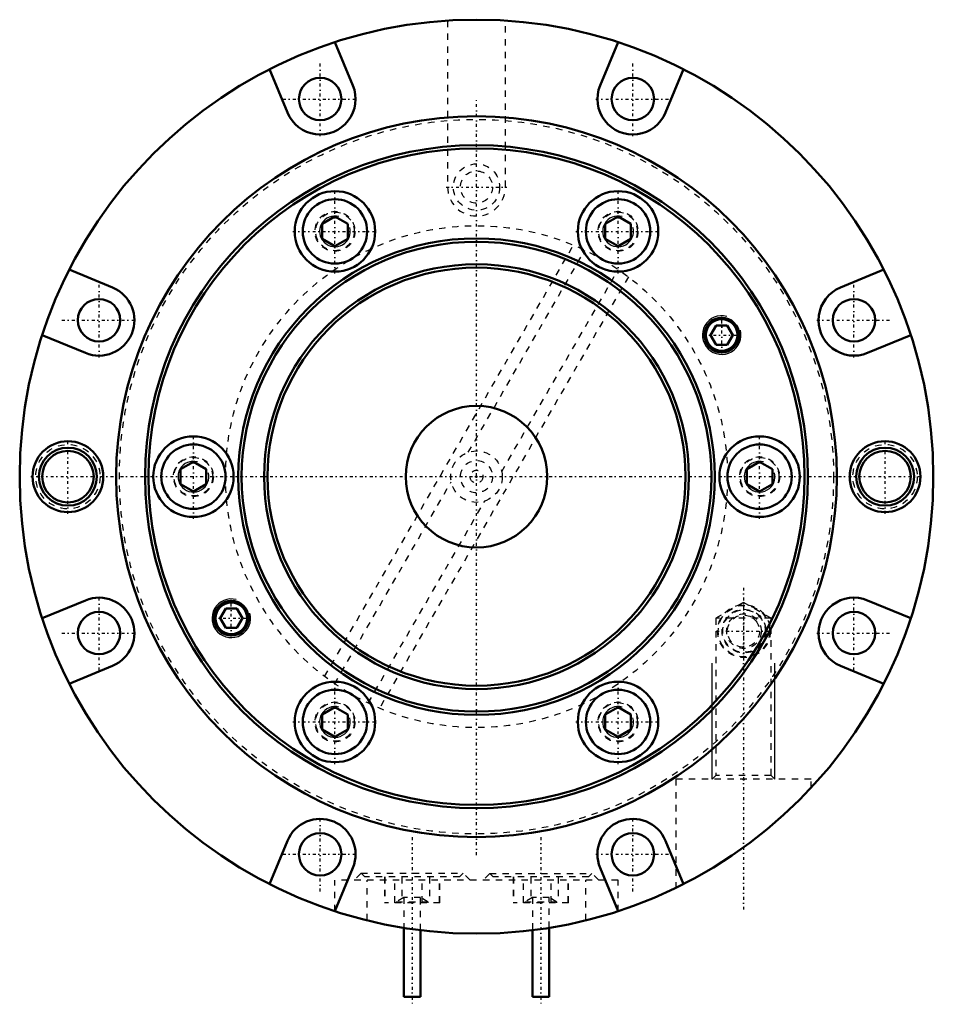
# Model space of a CAD drawing. Header units: millimetres. Extents: x -71 to 71, y -82 to 71.
import ezdxf

# ---------------------------------------------------------------- set-up
doc = ezdxf.new("R2010")
doc.units = ezdxf.units.MM
doc.linetypes.add('Center', pattern=[1.5, 0.45, -0.5, 0.05, -0.5])
doc.linetypes.add('Dashed', pattern=[2, 1, -1])
for name, color, linetype, lineweight in [('2d ConnectionPoints', 7, 'Continuous', 50), ('AM_0', 7, 'Continuous', 50), ('AM_5', 3, 'Continuous', 25), ('AM_7', 7, 'Center', 25), ('AM_9', 6, 'Dashed', 25)]:
    doc.layers.add(name, color=color, linetype=linetype, lineweight=lineweight)

# ---------------------------------------------------------------- blocks, each defined once
blk = doc.blocks.new('1_AMF428730_0_in_AMF552967_4')
at = {"layer": 'AM_0'}
for p, q in [((-22, 40.41), (-24, 39.26)), ((-20, 39.26), (-22, 40.41)), ((22, 40.41), (20, 39.26)), ((24, 39.26), (22, 40.41)), ((-24, 39.26), (-24, 36.95)), ((-20, 36.95), (-20, 39.26)), ((20, 39.26), (20, 36.95)), ((24, 36.95), (24, 39.26)), ((-22, 35.8), (-24, 36.95)), ((-22, 35.8), (-20, 36.95)), ((22, 35.8), (20, 36.95)), ((22, 35.8), (24, 36.95)), ((37.24, 23.5), (36.37, 22)), ((38.97, 23.5), (37.24, 23.5)), ((39.84, 22), (38.97, 23.5)), ((36.37, 22), (37.24, 20.5)), ((38.97, 20.5), (39.84, 22)), ((37.24, 20.5), (38.97, 20.5)), ((-44, 2.31), (-46, 1.15)), ((-42, 1.15), (-44, 2.31)), ((44, 2.31), (42, 1.15)), ((46, 1.15), (44, 2.31)), ((-46, 1.15), (-46, -1.15)), ((-42, -1.15), (-42, 1.15)), ((42, 1.15), (42, -1.15)), ((46, -1.15), (46, 1.15)), ((-44, -2.31), (-46, -1.15)), ((-44, -2.31), (-42, -1.15)), ((44, -2.31), (42, -1.15)), ((44, -2.31), (46, -1.15)), ((-38.97, -20.5), (-39.84, -22)), ((-37.24, -20.5), (-38.97, -20.5)), ((-36.37, -22), (-37.24, -20.5)), ((-39.84, -22), (-38.97, -23.5)), ((-37.24, -23.5), (-36.37, -22)), ((-38.97, -23.5), (-37.24, -23.5)), ((-22, -35.8), (-24, -36.95)), ((-20, -36.95), (-22, -35.8)), ((22, -35.8), (20, -36.95)), ((24, -36.95), (22, -35.8)), ((-24, -36.95), (-24, -39.26)), ((-20, -39.26), (-20, -36.95)), ((20, -36.95), (20, -39.26)), ((24, -39.26), (24, -36.95)), ((-22, -40.41), (-24, -39.26)), ((-22, -40.41), (-20, -39.26)), ((22, -40.41), (20, -39.26)), ((22, -40.41), (24, -39.26))]:
    blk.add_line(p, q, dxfattribs=at)
for centre, radius in [((0, 0), 56), ((0, 0), 51.5), ((0, 0), 50.98), ((-22, 38.11), 6.25), ((-22, 38.11), 5), ((22, 38.11), 6.25), ((22, 38.11), 5), ((0, 0), 37.02), ((0, 0), 36.5), ((0, 0), 33), ((0, 0), 32.48), ((38.11, 22), 2.7), ((38.11, 22), 2.46), ((0, 0), 11), ((-44, 0), 6.25), ((44, 0), 6.25), ((-44, 0), 5), ((44, 0), 5), ((-38.11, -22), 2.7), ((-38.11, -22), 2.46), ((-22, -38.11), 6.25), ((22, -38.11), 6.25), ((-22, -38.11), 5), ((22, -38.11), 5)]:
    blk.add_circle(centre, radius, dxfattribs=at)
at = {"layer": 'AM_5'}
for centre, radius in [((-22, 38.11), 2.39), ((22, 38.11), 2.39), ((38.11, 22), 3), ((-44, 0), 2.39), ((44, 0), 2.39), ((-38.11, -22), 3), ((-22, -38.11), 2.39), ((22, -38.11), 2.39)]:
    blk.add_arc(centre, radius, 75, 15, dxfattribs=at)
at = {"layer": 'AM_7'}
for p, q in [((0, -58.8), (0, 58.8)), ((-22, 31.54), (-22, 44.67)), ((22, 31.54), (22, 44.67)), ((-28.56, 38.11), (-15.44, 38.11)), ((15.44, 38.11), (28.56, 38.11)), ((38.11, 19.16), (38.11, 24.84)), ((35.27, 22), (40.94, 22)), ((-44, -6.56), (-44, 6.56)), ((44, -6.56), (44, 6.56)), ((-38.11, -24.84), (-38.11, -19.16)), ((41.57, -28.3), (41.57, -19.7)), ((-40.94, -22), (-35.27, -22)), ((37.26, -24), (45.87, -24)), ((-22, -44.67), (-22, -31.54)), ((22, -44.67), (22, -31.54)), ((-28.56, -38.11), (-15.44, -38.11)), ((15.44, -38.11), (28.56, -38.11))]:
    blk.add_line(p, q, dxfattribs=at)
at = {"layer": 'AM_9'}
for p, q in [((-23.61, -31.04), (15.08, 35.97)), ((-1.28, 3.79), (16.84, 35.17)), ((3.92, 0.79), (22.04, 32.17)), ((23.61, 31.04), (-15.08, -35.97)), ((-22.04, -32.17), (-3.92, -0.79)), ((-16.84, -35.17), (1.28, -3.79))]:
    blk.add_line(p, q, dxfattribs=at)
for centre, radius in [((-22, 38.11), 3.1), ((-22, 38.11), 3), ((22, 38.11), 3.1), ((22, 38.11), 3), ((0, 0), 39), ((-44, 0), 3.1), ((0, 0), 4), ((44, 0), 3.1), ((-44, 0), 3), ((0, 0), 2.5), ((44, 0), 3), ((0, 0), 1), ((41.57, -24), 4.1), ((41.57, -24), 4), ((41.57, -24), 3.4), ((41.57, -24), 3.3), ((41.57, -24), 2.7), ((-22, -38.11), 3.1), ((-22, -38.11), 3), ((22, -38.11), 3.1), ((22, -38.11), 3)]:
    blk.add_circle(centre, radius, dxfattribs=at)
blk = doc.blocks.new('2_AMF552967_01_0_in_AMF552967_4')
at = {"layer": 'AM_0'}
for p, q in [((-19.22, 60.77), (-22.01, 67.5)), ((22.01, 67.5), (19.22, 60.77)), ((-32.17, 63.29), (-29.38, 56.56)), ((29.38, 56.56), (32.17, 63.29)), ((-56.56, 29.38), (-63.29, 32.17)), ((63.29, 32.17), (56.56, 29.38)), ((-67.5, 22.01), (-60.77, 19.22)), ((60.77, 19.22), (67.5, 22.01)), ((-60.77, -19.22), (-67.5, -22.01)), ((67.5, -22.01), (60.77, -19.22)), ((-63.29, -32.17), (-56.56, -29.38)), ((56.56, -29.38), (63.29, -32.17)), ((-29.38, -56.56), (-32.17, -63.29)), ((32.17, -63.29), (29.38, -56.56)), ((-22.01, -67.5), (-19.22, -60.77)), ((19.22, -60.77), (22.01, -67.5)), ((-11.3, -70.1), (-11.3, -80.8)), ((11.3, -80.8), (11.3, -70.1)), ((-8.7, -80.8), (-8.7, -70.46)), ((8.7, -70.46), (8.7, -80.8)), ((-8.7, -80.8), (-11.3, -80.8)), ((11.3, -80.8), (8.7, -80.8))]:
    blk.add_line(p, q, dxfattribs=at)
for centre, radius in [((0, 0), 71), ((-24.3, 58.67), 3.3), ((24.3, 58.67), 3.3), ((-58.67, 24.3), 3.3), ((58.67, 24.3), 3.3), ((-63.5, 0), 5.5), ((63.5, 0), 5.5), ((-63.5, 0), 4.5), ((-63.5, 0), 4), ((63.5, 0), 4.5), ((63.5, 0), 4), ((-58.67, -24.3), 3.3), ((58.67, -24.3), 3.3), ((-24.3, -58.67), 3.3), ((24.3, -58.67), 3.3)]:
    blk.add_circle(centre, radius, dxfattribs=at)
for centre, start, end in [((-24.3, 58.67), 202.5, 22.5), ((24.3, 58.67), 157.5, 337.5), ((-58.67, 24.3), 247.5, 67.5), ((58.67, 24.3), 112.5, 292.5), ((-58.67, -24.3), 292.5, 112.5), ((58.67, -24.3), 67.5, 247.5), ((-24.3, -58.67), 337.5, 157.5), ((24.3, -58.67), 22.5, 202.5)]:
    blk.add_arc(centre, 5.5, start, end, dxfattribs=at)
at = {"layer": 'AM_5'}
for p, q in [((36.64, -47), (36.64, -29)), ((46.36, -47), (46.36, -29))]:
    blk.add_line(p, q, dxfattribs=at)
at = {"layer": 'AM_7'}
for p, q in [((-24.3, 52.89), (-24.3, 64.44)), ((24.3, 52.89), (24.3, 64.44)), ((-30.08, 58.67), (-18.53, 58.67)), ((18.53, 58.67), (30.08, 58.67)), ((-4.72, 45), (4.72, 45)), ((-58.67, 18.53), (-58.67, 30.08)), ((58.67, 18.53), (58.67, 30.08)), ((-64.44, 24.3), (-52.89, 24.3)), ((52.89, 24.3), (64.44, 24.3)), ((-63.5, -5.78), (-63.5, 5.78)), ((63.5, -5.78), (63.5, 5.78)), ((-69.28, 0), (69.28, 0)), ((41.5, -17.25), (41.5, -67.27)), ((-58.67, -30.08), (-58.67, -18.53)), ((58.67, -30.08), (58.67, -18.53)), ((-64.44, -24.3), (-52.89, -24.3)), ((52.89, -24.3), (64.44, -24.3)), ((-24.3, -64.44), (-24.3, -52.89)), ((24.3, -64.44), (24.3, -52.89)), ((-10, -56.02), (-10, -81.98)), ((10, -56.02), (10, -81.98)), ((-30.08, -58.67), (-18.53, -58.67)), ((18.53, -58.67), (30.08, -58.67))]:
    blk.add_line(p, q, dxfattribs=at)
at = {"layer": 'AM_9'}
for p, q in [((-4.5, 70.86), (-4.5, 45)), ((4.5, 45), (4.5, 70.86)), ((41.5, -19.53), (37.22, -22)), ((45.78, -22), (41.5, -19.53)), ((37.22, -22), (37.22, -46.42)), ((45.78, -22), (37.22, -22)), ((40, -22), (39.91, -22.07)), ((45.78, -46.42), (45.78, -22)), ((52, -47), (31, -47)), ((31, -47), (31, -63.87)), ((37.22, -46.42), (36.64, -47)), ((45.78, -46.42), (37.22, -46.42)), ((46.36, -47), (45.78, -46.42)), ((52, -48.34), (52, -47)), ((-22, -67.51), (-22, -62.7)), ((22, -62.7), (-22, -62.7)), ((-17.93, -61.62), (-19, -62.7)), ((-17.93, -61.62), (-17.35, -62.2)), ((-17.93, -61.62), (-2.08, -61.62)), ((-2.65, -62.2), (-17.35, -62.2)), ((-17, -68.93), (-17, -62.7)), ((-14.3, -62.2), (-14.3, -66.2)), ((-14.25, -62.2), (-14.25, -66.2)), ((-12.68, -66.2), (-12.68, -62.2)), ((-11.58, -62.2), (-11.58, -66.2)), ((-8.42, -66.2), (-8.42, -62.2)), ((-7.32, -62.2), (-7.32, -66.2)), ((-5.75, -66.2), (-5.75, -62.2)), ((-5.7, -66.2), (-5.7, -62.2)), ((-2.65, -62.2), (-2.08, -61.62)), ((-1, -62.7), (-2.08, -61.62)), ((2.05, -61.65), (1, -62.7)), ((2.05, -61.65), (2.6, -62.2)), ((2.05, -61.65), (17.95, -61.65)), ((17.4, -62.2), (2.6, -62.2)), ((5.7, -62.2), (5.7, -66.2)), ((5.75, -62.2), (5.75, -66.2)), ((7.32, -66.2), (7.32, -62.2)), ((8.42, -62.2), (8.42, -66.2)), ((11.58, -66.2), (11.58, -62.2)), ((12.68, -62.2), (12.68, -66.2)), ((14.25, -66.2), (14.25, -62.2)), ((14.3, -66.2), (14.3, -62.2)), ((17, -68.93), (17, -62.7)), ((17.4, -62.2), (17.95, -61.65)), ((19, -62.7), (17.95, -61.65)), ((22, -67.51), (22, -62.7)), ((-11.3, -65.38), (-12.5, -66.1)), ((-11.3, -65.38), (-11.3, -70.1)), ((-8.7, -65.38), (-11.3, -65.38)), ((-8.7, -70.46), (-8.7, -65.38)), ((-7.5, -66.1), (-8.7, -65.38)), ((8.7, -65.38), (7.5, -66.1)), ((8.7, -65.38), (8.7, -70.46)), ((11.3, -65.38), (8.7, -65.38)), ((11.3, -70.1), (11.3, -65.38)), ((12.5, -66.1), (11.3, -65.38)), ((-5.7, -66.2), (-14.3, -66.2)), ((-7.5, -66.1), (-12.5, -66.1)), ((-12.5, -66.1), (-12.5, -66.2)), ((-7.5, -66.2), (-7.5, -66.1)), ((14.3, -66.2), (5.7, -66.2)), ((12.5, -66.1), (7.5, -66.1)), ((7.5, -66.1), (7.5, -66.2)), ((12.5, -66.2), (12.5, -66.1))]:
    blk.add_line(p, q, dxfattribs=at)
blk.add_lwpolyline([(43.43, -22.41), (43.32, -22.29), (43, -22)], dxfattribs=at)
for centre, radius in [((0, 0), 55.5), ((0, 45), 3.6), ((0, 45), 2.5), ((0, 0), 39), ((-63.5, 0), 5), ((63.5, 0), 5), ((41.5, -24), 2.5)]:
    blk.add_circle(centre, radius, dxfattribs=at)
blk.add_arc((0, 45), 4.5, 180, 0, dxfattribs=at)

msp = doc.modelspace()

# ---------------------------------------------------------------- linework, layer by layer
at = {"layer": '2d ConnectionPoints'}
for p in [(0, 0), (0, 0), (41.5, -47)]:
    msp.add_point(p, dxfattribs=at)

# ---------------------------------------------------------------- block references
for name in ['2_AMF552967_01_0_in_AMF552967_4', '1_AMF428730_0_in_AMF552967_4']:
    msp.add_blockref(name, (0, 0))

doc.saveas('drawing.dxf')
